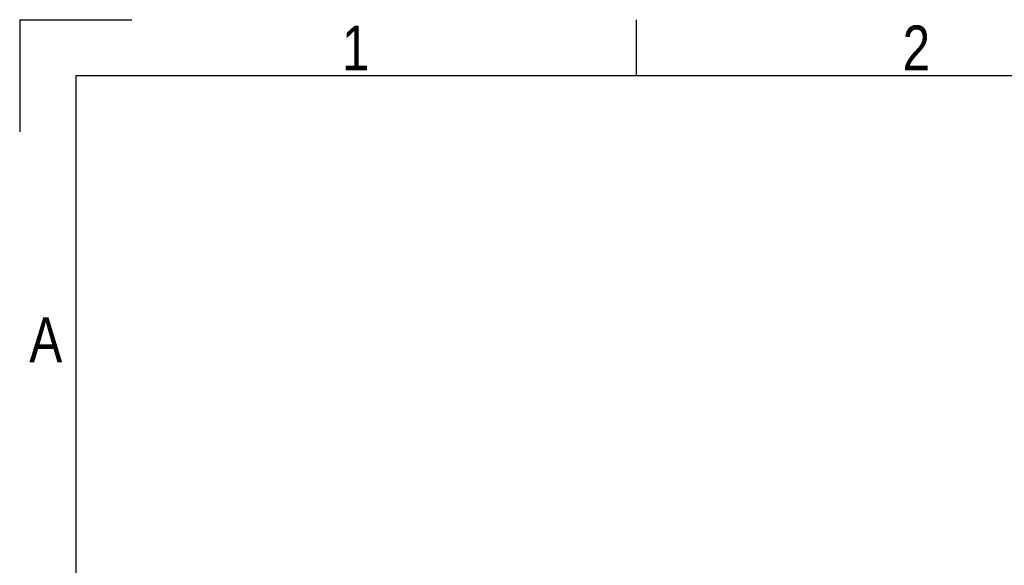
# Model space of a CAD drawing. Header units: millimetres. Extents: x 0 to 420, y 0 to 297.
# Tile 24 of 48: x 0 to 91, y 247 to 297. Entities that reach past the tile are written whole.
import ezdxf

# ---------------------------------------------------------------- set-up
doc = ezdxf.new("R2010")
doc.units = ezdxf.units.MM
doc.layers.add('CARTIGLIO', color=140, linetype='Continuous')
doc.styles.add('SLDTEXTSTYLE2', font='TXT', dxfattribs={"width": 0.821468})

msp = doc.modelspace()

# ---------------------------------------------------------------- linework, layer by layer
at = {"layer": 'CARTIGLIO', "linetype": 'Continuous'}
for p, q in [((0.0059, 296.99679), (0.0059, 286.64835)), ((0.0059, 296.99679), (10.35433, 296.99679)), ((56.92228, 291.82257), (56.92228, 296.99679)), ((414.8274, 291.82257), (5.18012, 291.82257)), ((5.18012, 291.82257), (5.18012, 5.171))]:
    msp.add_line(p, q, dxfattribs=at)

# ---------------------------------------------------------------- texts
at = {"layer": 'CARTIGLIO', "char_height": 4.13937, "attachment_point": 2, "style": 'SLDTEXTSTYLE2'}
for s, insert in [('1', (31.00754, 296.46286)), ('2', (82.7497, 296.46286)), ('A', (2.41386, 269.55693))]:
    msp.add_mtext(s, dxfattribs=dict(at, insert=insert))

doc.saveas('drawing.dxf')
